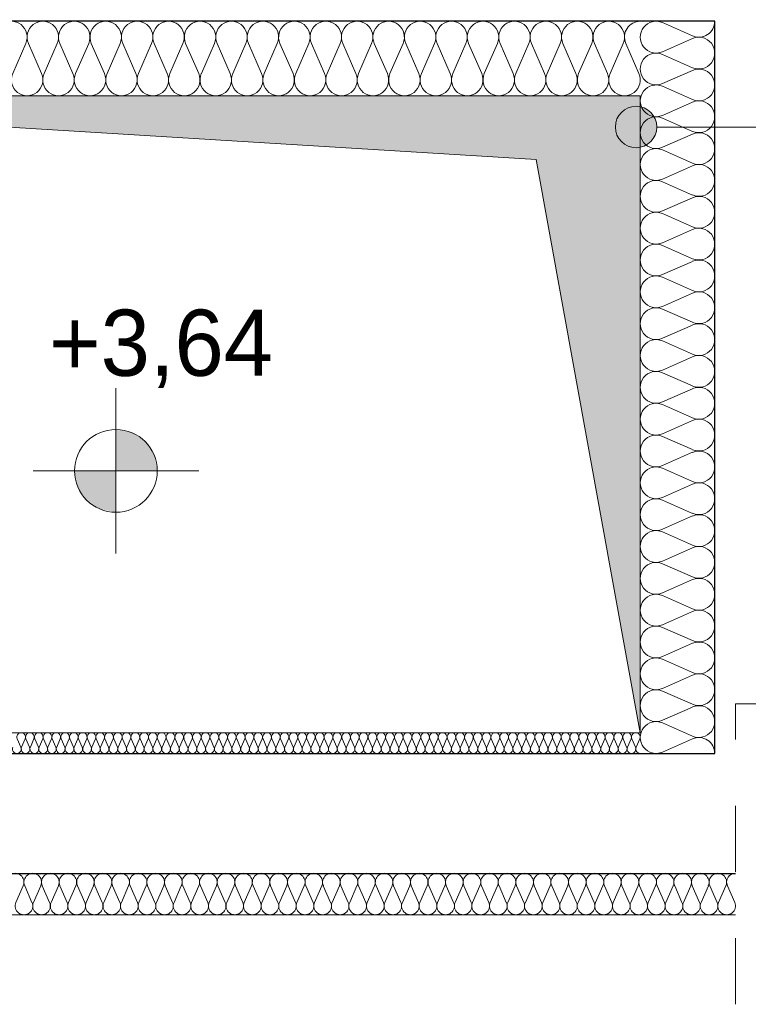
# Model space of a CAD drawing. Extents: x -497945 to -454853, y -17656 to 94650.
# Tile 37 of 62: x -488217 to -486457, y 70840 to 73221. Entities that reach past the tile are written whole.
import ezdxf

# ---------------------------------------------------------------- set-up
doc = ezdxf.new("R2010")
doc.units = 0
doc.header["$MEASUREMENT"] = 0
doc.linetypes.add('Przerywana', pattern=[320, 160, -160])
doc.layers.get('0').update_dxf_attribs({"color": 252})
for name, color, linetype in [('Arch ocieplenie', 252, 'Continuous'), ('Arch opisy', 252, 'Continuous'), ('Inwent Izolacje', 252, 'Continuous'), ('INWENT RZĘDNE', 252, 'Continuous')]:
    doc.layers.add(name, color=color, linetype=linetype)
for name, color, linetype, lineweight in [('Arch ocieplenie_Nr_Pióra__44', 252, 'Continuous', 13), ('Arch opisy_Nr_Pióra__21', 252, 'Continuous', 9), ('Arch stropy_Nr_Pióra__44', 252, 'Continuous', 13), ('arch wypelnienia_Nr_Pióra__2', 252, 'Continuous', 13), ('Inwent Izolacje_Nr_Pióra__2', 252, 'Continuous', 13), ('INWENT OPISY_Nr_Pióra__21', 252, 'Continuous', 9), ('INWENT RZĘDNE_Nr_Pióra__21', 252, 'Continuous', 9), ('INWENT STROPY_Nr_Pióra__21', 252, 'Continuous', 9), ('INWENT.ŚCIANY_Nr_Pióra__1', 252, 'Continuous', 25), ('INWENT.ŚCIANY_Nr_Pióra__3', 252, 'Continuous', 13)]:
    doc.layers.add(name, color=color, linetype=linetype, lineweight=lineweight)
doc.styles.add('GENERATED_STYLE_1', font='txt')

# ---------------------------------------------------------------- blocks, each defined once
blk = doc.blocks.new('Izolacja cieplna 14_115', base_point=(-487810.2, 60524.5))
at = {"layer": 'Arch ocieplenie_Nr_Pióra__44', "linetype": 'Continuous'}
for p, q in [((-489294.3, 60470.9), (-489325.9, 60398.2)), ((-489256.3, 60398.2), (-489287.9, 60470.9)), ((-489218.4, 60470.9), (-489250, 60398.2)), ((-489180.4, 60398.2), (-489212, 60470.9)), ((-489142.4, 60470.9), (-489174, 60398.2)), ((-489104.5, 60398.2), (-489136.1, 60470.9)), ((-489066.5, 60470.9), (-489098.1, 60398.2)), ((-489028.5, 60398.2), (-489060.1, 60470.9)), ((-488990.5, 60470.9), (-489022.1, 60398.2)), ((-488952.6, 60398.2), (-488984.2, 60470.9)), ((-488914.6, 60470.9), (-488946.2, 60398.2)), ((-488876.6, 60398.2), (-488908.2, 60470.9)), ((-488838.6, 60470.9), (-488870.2, 60398.2)), ((-488800.7, 60398.2), (-488832.3, 60470.9)), ((-488762.7, 60470.9), (-488794.3, 60398.2)), ((-488724.7, 60398.2), (-488756.3, 60470.9)), ((-488686.8, 60470.9), (-488718.3, 60398.2)), ((-488648.8, 60398.2), (-488680.4, 60470.9)), ((-488610.8, 60470.9), (-488642.4, 60398.2)), ((-488572.8, 60398.2), (-488604.4, 60470.9)), ((-488534.9, 60470.9), (-488566.5, 60398.2)), ((-488496.9, 60398.2), (-488528.5, 60470.9)), ((-488458.9, 60470.9), (-488490.5, 60398.2)), ((-488420.9, 60398.2), (-488452.5, 60470.9)), ((-488383, 60470.9), (-488414.6, 60398.2)), ((-488345, 60398.2), (-488376.6, 60470.9)), ((-488307, 60470.9), (-488338.6, 60398.2)), ((-488269.1, 60398.2), (-488300.6, 60470.9)), ((-488231.1, 60470.9), (-488262.7, 60398.2)), ((-488193.1, 60398.2), (-488224.7, 60470.9)), ((-488155.1, 60470.9), (-488186.7, 60398.2)), ((-488117.2, 60398.2), (-488148.8, 60470.9)), ((-488079.2, 60470.9), (-488110.8, 60398.2)), ((-488041.2, 60398.2), (-488072.8, 60470.9)), ((-488003.2, 60470.9), (-488034.8, 60398.2)), ((-487965.3, 60398.2), (-487996.9, 60470.9)), ((-487927.3, 60470.9), (-487958.9, 60398.2)), ((-487889.3, 60398.2), (-487920.9, 60470.9)), ((-487851.3, 60470.9), (-487882.9, 60398.2)), ((-487813.4, 60398.2), (-487845, 60470.9))]:
    blk.add_line(p, q, dxfattribs=at)
for centre, start_param, end_param in [((-489329.1, 60486.3), 1.158004, 5.125183), ((-489253.2, 60486.3), 1.158004, 5.125183), ((-489177.2, 60486.3), 1.158004, 5.125183), ((-489101.3, 60486.3), 1.158004, 5.125183), ((-489025.3, 60486.3), 1.158004, 5.125183), ((-488949.4, 60486.3), 1.158004, 5.125183), ((-488873.4, 60486.3), 1.158004, 5.125183), ((-488797.5, 60486.3), 1.158004, 5.125183), ((-488721.5, 60486.3), 1.158004, 5.125183), ((-488645.6, 60486.3), 1.158004, 5.125183), ((-488569.6, 60486.3), 1.158004, 5.125183), ((-488493.7, 60486.3), 1.158004, 5.125183), ((-488417.8, 60486.3), 1.158004, 5.125183), ((-488341.8, 60486.3), 1.158004, 5.125183), ((-488265.9, 60486.3), 1.158004, 5.125183), ((-488189.9, 60486.3), 1.158004, 5.125183), ((-488114, 60486.3), 1.158004, 5.125183), ((-488038, 60486.3), 1.158004, 5.125183), ((-487962.1, 60486.3), 1.158004, 5.125183), ((-487886.1, 60486.3), 1.158004, 5.125183), ((-487810.2, 60486.3), 3.141593, 5.125182), ((-489291.1, 60382.8), 4.299595, 8.266775), ((-489215.2, 60382.8), 4.299595, 8.266775), ((-489139.2, 60382.8), 4.299595, 8.266775), ((-489063.3, 60382.8), 4.299595, 8.266775), ((-488987.3, 60382.8), 4.299595, 8.266775), ((-488911.4, 60382.8), 4.299595, 8.266775), ((-488835.5, 60382.8), 4.299595, 8.266775), ((-488759.5, 60382.8), 4.299595, 8.266775), ((-488683.6, 60382.8), 4.299595, 8.266775), ((-488607.6, 60382.8), 4.299595, 8.266775), ((-488531.7, 60382.8), 4.299595, 8.266775), ((-488455.7, 60382.8), 4.299595, 8.266775), ((-488379.8, 60382.8), 4.299595, 8.266775), ((-488303.8, 60382.8), 4.299595, 8.266775), ((-488227.9, 60382.8), 4.299595, 8.266775), ((-488151.9, 60382.8), 4.299595, 8.266775), ((-488076, 60382.8), 4.299595, 8.266775), ((-488000.1, 60382.8), 4.299595, 8.266775), ((-487924.1, 60382.8), 4.299595, 8.266775), ((-487848.2, 60382.8), 4.299595, 8.266775)]:
    blk.add_ellipse(centre, major_axis=(0, -38.3), ratio=0.991926, start_param=start_param, end_param=end_param, dxfattribs=at)
blk = doc.blocks.new('Izolacja cieplna 14_117', base_point=(-487630.2, 58754.5))
at = {"layer": 'Arch ocieplenie_Nr_Pióra__44', "linetype": 'Continuous'}
for p, q in [((-487683.8, 60489.3), (-487756.6, 60521.3)), ((-487756.6, 60450.8), (-487683.8, 60482.8)), ((-487683.8, 60412.3), (-487756.6, 60444.3)), ((-487756.6, 60373.9), (-487683.8, 60405.9)), ((-487683.8, 60335.4), (-487756.6, 60367.4)), ((-487756.6, 60296.9), (-487683.8, 60328.9)), ((-487683.8, 60258.4), (-487756.6, 60290.4)), ((-487756.6, 60219.9), (-487683.8, 60252)), ((-487683.8, 60181.5), (-487756.6, 60213.5)), ((-487756.6, 60143), (-487683.8, 60175)), ((-487683.8, 60104.5), (-487756.6, 60136.5)), ((-487756.6, 60066), (-487683.8, 60098)), ((-487683.8, 60027.6), (-487756.6, 60059.6)), ((-487756.6, 59989.1), (-487683.8, 60021.1)), ((-487683.8, 59950.6), (-487756.6, 59982.6)), ((-487756.6, 59912.1), (-487683.8, 59944.1)), ((-487683.8, 59873.6), (-487756.6, 59905.7)), ((-487756.6, 59835.2), (-487683.8, 59867.2)), ((-487683.8, 59796.7), (-487756.6, 59828.7)), ((-487756.6, 59758.2), (-487683.8, 59790.2)), ((-487683.8, 59719.7), (-487756.6, 59751.7)), ((-487756.6, 59681.2), (-487683.8, 59713.3)), ((-487683.8, 59642.8), (-487756.6, 59674.8)), ((-487756.6, 59604.3), (-487683.8, 59636.3)), ((-487683.8, 59565.8), (-487756.6, 59597.8)), ((-487756.6, 59527.3), (-487683.8, 59559.3)), ((-487683.8, 59488.9), (-487756.6, 59520.9)), ((-487756.6, 59450.4), (-487683.8, 59482.4)), ((-487683.8, 59411.9), (-487756.6, 59443.9)), ((-487756.6, 59373.4), (-487683.8, 59405.4)), ((-487683.8, 59334.9), (-487756.6, 59367)), ((-487756.6, 59296.5), (-487683.8, 59328.5)), ((-487683.8, 59258), (-487756.6, 59290)), ((-487756.6, 59219.5), (-487683.8, 59251.5)), ((-487683.8, 59181), (-487756.6, 59213)), ((-487756.6, 59142.6), (-487683.8, 59174.6)), ((-487683.8, 59104.1), (-487756.6, 59136.1)), ((-487756.6, 59065.6), (-487683.8, 59097.6)), ((-487683.8, 59027.1), (-487756.6, 59059.1)), ((-487756.6, 58988.6), (-487683.8, 59020.7)), ((-487683.8, 58950.2), (-487756.6, 58982.2)), ((-487756.6, 58911.7), (-487683.8, 58943.7)), ((-487683.8, 58873.2), (-487756.6, 58905.2)), ((-487756.6, 58834.7), (-487683.8, 58866.7)), ((-487683.8, 58796.2), (-487756.6, 58828.3)), ((-487756.6, 58757.8), (-487683.8, 58789.8))]:
    blk.add_line(p, q, dxfattribs=at)
for centre, start_param, end_param in [((-487771.9, 60486.1), 5.870392, 9.837571), ((-487668.5, 60524.5), 2.7288, 4.712389), ((-487668.5, 60447.6), 2.7288, 6.695979), ((-487771.9, 60409.1), 5.870392, 9.837571), ((-487668.5, 60370.6), 2.7288, 6.695979), ((-487771.9, 60332.1), 5.870392, 9.837571), ((-487668.5, 60293.7), 2.7288, 6.695979), ((-487771.9, 60255.2), 5.870392, 9.837571), ((-487668.5, 60216.7), 2.7288, 6.695979), ((-487771.9, 60178.2), 5.870392, 9.837571), ((-487668.5, 60139.8), 2.7288, 6.695979), ((-487771.9, 60101.3), 5.870392, 9.837571), ((-487668.5, 60062.8), 2.7288, 6.695979), ((-487771.9, 60024.3), 5.870392, 9.837571), ((-487668.5, 59985.8), 2.7288, 6.695979), ((-487771.9, 59947.4), 5.870392, 9.837571), ((-487668.5, 59908.9), 2.7288, 6.695979), ((-487771.9, 59870.4), 5.870392, 9.837571), ((-487668.5, 59831.9), 2.7288, 6.695979), ((-487771.9, 59793.5), 5.870392, 9.837571), ((-487668.5, 59755), 2.7288, 6.695979), ((-487771.9, 59716.5), 5.870392, 9.837571), ((-487668.5, 59678), 2.7288, 6.695979), ((-487771.9, 59639.5), 5.870392, 9.837571), ((-487668.5, 59601.1), 2.7288, 6.695979), ((-487771.9, 59562.6), 5.870392, 9.837571), ((-487668.5, 59524.1), 2.7288, 6.695979), ((-487771.9, 59485.6), 5.870392, 9.837571), ((-487668.5, 59447.1), 2.7288, 6.695979), ((-487771.9, 59408.7), 5.870392, 9.837571), ((-487668.5, 59370.2), 2.7288, 6.695979), ((-487771.9, 59331.7), 5.870392, 9.837571), ((-487668.5, 59293.2), 2.7288, 6.695979), ((-487771.9, 59254.8), 5.870392, 9.837571), ((-487668.5, 59216.3), 2.7288, 6.695979), ((-487771.9, 59177.8), 5.870392, 9.837571), ((-487668.5, 59139.3), 2.7288, 6.695979), ((-487771.9, 59100.8), 5.870392, 9.837571), ((-487668.5, 59062.4), 2.7288, 6.695979), ((-487771.9, 59023.9), 5.870392, 9.837571), ((-487668.5, 58985.4), 2.7288, 6.695979), ((-487771.9, 58946.9), 5.870392, 9.837571), ((-487668.5, 58908.5), 2.7288, 6.695979), ((-487771.9, 58870), 5.870392, 9.837571), ((-487668.5, 58831.5), 2.7288, 6.695979), ((-487771.9, 58793), 5.870392, 9.837571), ((-487668.5, 58754.5), 4.712389, 6.695979)]:
    blk.add_ellipse(centre, major_axis=(0, 38.5), ratio=0.994901, start_param=start_param, end_param=end_param, dxfattribs=at)
blk = doc.blocks.new('Izolacja cieplna 14_123', base_point=(-489740.2, 58754.5))
at = {"layer": 'Arch ocieplenie_Nr_Pióra__44', "linetype": 'Continuous'}
for p, q in [((-489315.1, 58789.6), (-489306.3, 58769.4)), ((-489304.5, 58769.4), (-489295.7, 58789.6)), ((-489293.9, 58789.6), (-489285.1, 58769.4)), ((-489283.3, 58769.4), (-489274.5, 58789.6)), ((-489272.7, 58789.6), (-489263.9, 58769.4)), ((-489262.1, 58769.4), (-489253.3, 58789.6)), ((-489251.5, 58789.6), (-489242.7, 58769.4)), ((-489240.9, 58769.4), (-489232.1, 58789.6)), ((-489230.3, 58789.6), (-489221.5, 58769.4)), ((-489219.7, 58769.4), (-489210.9, 58789.6)), ((-489209.1, 58789.6), (-489200.3, 58769.4)), ((-489198.5, 58769.4), (-489189.6, 58789.6)), ((-489187.9, 58789.6), (-489179, 58769.4)), ((-489177.3, 58769.4), (-489168.4, 58789.6)), ((-489166.7, 58789.6), (-489157.8, 58769.4)), ((-489156.1, 58769.4), (-489147.2, 58789.6)), ((-489145.4, 58789.6), (-489136.6, 58769.4)), ((-489134.8, 58769.4), (-489126, 58789.6)), ((-489124.2, 58789.6), (-489115.4, 58769.4)), ((-489113.6, 58769.4), (-489104.8, 58789.6)), ((-489103, 58789.6), (-489094.2, 58769.4)), ((-489092.4, 58769.4), (-489083.6, 58789.6)), ((-489081.8, 58789.6), (-489073, 58769.4)), ((-489071.2, 58769.4), (-489062.4, 58789.6)), ((-489060.6, 58789.6), (-489051.8, 58769.4)), ((-489050, 58769.4), (-489041.2, 58789.6)), ((-489039.4, 58789.6), (-489030.6, 58769.4)), ((-489028.8, 58769.4), (-489020, 58789.6)), ((-489018.2, 58789.6), (-489009.4, 58769.4)), ((-489007.6, 58769.4), (-488998.8, 58789.6)), ((-488997, 58789.6), (-488988.2, 58769.4)), ((-488986.4, 58769.4), (-488977.6, 58789.6)), ((-488975.8, 58789.6), (-488967, 58769.4)), ((-488965.2, 58769.4), (-488956.4, 58789.6)), ((-488954.6, 58789.6), (-488945.7, 58769.4)), ((-488944, 58769.4), (-488935.1, 58789.6)), ((-488933.4, 58789.6), (-488924.5, 58769.4)), ((-488922.8, 58769.4), (-488913.9, 58789.6)), ((-488912.2, 58789.6), (-488903.3, 58769.4)), ((-488901.5, 58769.4), (-488892.7, 58789.6)), ((-488890.9, 58789.6), (-488882.1, 58769.4)), ((-488880.3, 58769.4), (-488871.5, 58789.6)), ((-488869.7, 58789.6), (-488860.9, 58769.4)), ((-488859.1, 58769.4), (-488850.3, 58789.6)), ((-488848.5, 58789.6), (-488839.7, 58769.4)), ((-488837.9, 58769.4), (-488829.1, 58789.6)), ((-488827.3, 58789.6), (-488818.5, 58769.4)), ((-488816.7, 58769.4), (-488807.9, 58789.6)), ((-488806.1, 58789.6), (-488797.3, 58769.4)), ((-488795.5, 58769.4), (-488786.7, 58789.6)), ((-488784.9, 58789.6), (-488776.1, 58769.4)), ((-488774.3, 58769.4), (-488765.5, 58789.6)), ((-488763.7, 58789.6), (-488754.9, 58769.4)), ((-488753.1, 58769.4), (-488744.3, 58789.6)), ((-488742.5, 58789.6), (-488733.7, 58769.4)), ((-488731.9, 58769.4), (-488723.1, 58789.6)), ((-488721.3, 58789.6), (-488712.5, 58769.4)), ((-488710.7, 58769.4), (-488701.8, 58789.6)), ((-488700.1, 58789.6), (-488691.2, 58769.4)), ((-488689.5, 58769.4), (-488680.6, 58789.6)), ((-488678.9, 58789.6), (-488670, 58769.4)), ((-488668.3, 58769.4), (-488659.4, 58789.6)), ((-488657.6, 58789.6), (-488648.8, 58769.4)), ((-488647, 58769.4), (-488638.2, 58789.6)), ((-488636.4, 58789.6), (-488627.6, 58769.4)), ((-488625.8, 58769.4), (-488617, 58789.6)), ((-488615.2, 58789.6), (-488606.4, 58769.4)), ((-488604.6, 58769.4), (-488595.8, 58789.6)), ((-488594, 58789.6), (-488585.2, 58769.4)), ((-488583.4, 58769.4), (-488574.6, 58789.6)), ((-488572.8, 58789.6), (-488564, 58769.4)), ((-488562.2, 58769.4), (-488553.4, 58789.6)), ((-488551.6, 58789.6), (-488542.8, 58769.4)), ((-488541, 58769.4), (-488532.2, 58789.6)), ((-488530.4, 58789.6), (-488521.6, 58769.4)), ((-488519.8, 58769.4), (-488511, 58789.6)), ((-488509.2, 58789.6), (-488500.4, 58769.4)), ((-488498.6, 58769.4), (-488489.8, 58789.6)), ((-488488, 58789.6), (-488479.2, 58769.4)), ((-488477.4, 58769.4), (-488468.6, 58789.6)), ((-488466.8, 58789.6), (-488457.9, 58769.4)), ((-488456.2, 58769.4), (-488447.3, 58789.6)), ((-488445.6, 58789.6), (-488436.7, 58769.4)), ((-488435, 58769.4), (-488426.1, 58789.6)), ((-488424.4, 58789.6), (-488415.5, 58769.4)), ((-488413.7, 58769.4), (-488404.9, 58789.6)), ((-488403.1, 58789.6), (-488394.3, 58769.4)), ((-488392.5, 58769.4), (-488383.7, 58789.6)), ((-488381.9, 58789.6), (-488373.1, 58769.4)), ((-488371.3, 58769.4), (-488362.5, 58789.6)), ((-488360.7, 58789.6), (-488351.9, 58769.4)), ((-488350.1, 58769.4), (-488341.3, 58789.6)), ((-488339.5, 58789.6), (-488330.7, 58769.4)), ((-488328.9, 58769.4), (-488320.1, 58789.6)), ((-488318.3, 58789.6), (-488309.5, 58769.4)), ((-488307.7, 58769.4), (-488298.9, 58789.6)), ((-488297.1, 58789.6), (-488288.3, 58769.4)), ((-488286.5, 58769.4), (-488277.7, 58789.6)), ((-488275.9, 58789.6), (-488267.1, 58769.4)), ((-488265.3, 58769.4), (-488256.5, 58789.6)), ((-488254.7, 58789.6), (-488245.9, 58769.4)), ((-488244.1, 58769.4), (-488235.3, 58789.6)), ((-488233.5, 58789.6), (-488224.7, 58769.4)), ((-488222.9, 58769.4), (-488214, 58789.6)), ((-488212.3, 58789.6), (-488203.4, 58769.4)), ((-488201.7, 58769.4), (-488192.8, 58789.6)), ((-488191.1, 58789.6), (-488182.2, 58769.4)), ((-488180.5, 58769.4), (-488171.6, 58789.6)), ((-488169.8, 58789.6), (-488161, 58769.4)), ((-488159.2, 58769.4), (-488150.4, 58789.6)), ((-488148.6, 58789.6), (-488139.8, 58769.4)), ((-488138, 58769.4), (-488129.2, 58789.6)), ((-488127.4, 58789.6), (-488118.6, 58769.4)), ((-488116.8, 58769.4), (-488108, 58789.6)), ((-488106.2, 58789.6), (-488097.4, 58769.4)), ((-488095.6, 58769.4), (-488086.8, 58789.6)), ((-488085, 58789.6), (-488076.2, 58769.4)), ((-488074.4, 58769.4), (-488065.6, 58789.6)), ((-488063.8, 58789.6), (-488055, 58769.4)), ((-488053.2, 58769.4), (-488044.4, 58789.6)), ((-488042.6, 58789.6), (-488033.8, 58769.4)), ((-488032, 58769.4), (-488023.2, 58789.6)), ((-488021.4, 58789.6), (-488012.6, 58769.4)), ((-488010.8, 58769.4), (-488002, 58789.6)), ((-488000.2, 58789.6), (-487991.4, 58769.4)), ((-487989.6, 58769.4), (-487980.7, 58789.6)), ((-487979, 58789.6), (-487970.1, 58769.4)), ((-487968.4, 58769.4), (-487959.5, 58789.6)), ((-487957.8, 58789.6), (-487948.9, 58769.4)), ((-487947.2, 58769.4), (-487938.3, 58789.6)), ((-487936.6, 58789.6), (-487927.7, 58769.4)), ((-487925.9, 58769.4), (-487917.1, 58789.6)), ((-487915.3, 58789.6), (-487906.5, 58769.4)), ((-487904.7, 58769.4), (-487895.9, 58789.6)), ((-487894.1, 58789.6), (-487885.3, 58769.4)), ((-487883.5, 58769.4), (-487874.7, 58789.6)), ((-487872.9, 58789.6), (-487864.1, 58769.4)), ((-487862.3, 58769.4), (-487853.5, 58789.6)), ((-487851.7, 58789.6), (-487842.9, 58769.4)), ((-487841.1, 58769.4), (-487832.3, 58789.6)), ((-487830.5, 58789.6), (-487821.7, 58769.4)), ((-487819.9, 58769.4), (-487811.1, 58789.6))]:
    blk.add_line(p, q, dxfattribs=at)
for centre, start_param, end_param in [((-489305.4, 58793.9), 4.299595, 8.266775), ((-489284.2, 58793.9), 4.299595, 8.266775), ((-489263, 58793.9), 4.299595, 8.266775), ((-489241.8, 58793.9), 4.299595, 8.266775), ((-489220.6, 58793.9), 4.299595, 8.266775), ((-489199.4, 58793.9), 4.299595, 8.266775), ((-489178.2, 58793.9), 4.299595, 8.266775), ((-489156.9, 58793.9), 4.299595, 8.266775), ((-489135.7, 58793.9), 4.299595, 8.266775), ((-489114.5, 58793.9), 4.299595, 8.266775), ((-489093.3, 58793.9), 4.299595, 8.266775), ((-489072.1, 58793.9), 4.299595, 8.266775), ((-489050.9, 58793.9), 4.299595, 8.266775), ((-489029.7, 58793.9), 4.299595, 8.266775), ((-489008.5, 58793.9), 4.299595, 8.266775), ((-488987.3, 58793.9), 4.299595, 8.266775), ((-488966.1, 58793.9), 4.299595, 8.266775), ((-488944.9, 58793.9), 4.299595, 8.266775), ((-488923.6, 58793.9), 4.299595, 8.266775), ((-488902.4, 58793.9), 4.299595, 8.266775), ((-488881.2, 58793.9), 4.299595, 8.266775), ((-488860, 58793.9), 4.299595, 8.266775), ((-488838.8, 58793.9), 4.299595, 8.266775), ((-488817.6, 58793.9), 4.299595, 8.266775), ((-488796.4, 58793.9), 4.299595, 8.266775), ((-488775.2, 58793.9), 4.299595, 8.266775), ((-488754, 58793.9), 4.299595, 8.266775), ((-488732.8, 58793.9), 4.299595, 8.266775), ((-488711.6, 58793.9), 4.299595, 8.266775), ((-488690.4, 58793.9), 4.299595, 8.266775), ((-488669.1, 58793.9), 4.299595, 8.266775), ((-488647.9, 58793.9), 4.299595, 8.266775), ((-488626.7, 58793.9), 4.299595, 8.266775), ((-488605.5, 58793.9), 4.299595, 8.266775), ((-488584.3, 58793.9), 4.299595, 8.266775), ((-488563.1, 58793.9), 4.299595, 8.266775), ((-488541.9, 58793.9), 4.299595, 8.266775), ((-488520.7, 58793.9), 4.299595, 8.266775), ((-488499.5, 58793.9), 4.299595, 8.266775), ((-488478.3, 58793.9), 4.299595, 8.266775), ((-488457.1, 58793.9), 4.299595, 8.266775), ((-488435.8, 58793.9), 4.299595, 8.266775), ((-488414.6, 58793.9), 4.299595, 8.266775), ((-488393.4, 58793.9), 4.299595, 8.266775), ((-488372.2, 58793.9), 4.299595, 8.266775), ((-488351, 58793.9), 4.299595, 8.266775), ((-488329.8, 58793.9), 4.299595, 8.266775), ((-488308.6, 58793.9), 4.299595, 8.266775), ((-488287.4, 58793.9), 4.299595, 8.266775), ((-488266.2, 58793.9), 4.299595, 8.266775), ((-488245, 58793.9), 4.299595, 8.266775), ((-488223.8, 58793.9), 4.299595, 8.266775), ((-488202.6, 58793.9), 4.299595, 8.266775), ((-488181.3, 58793.9), 4.299595, 8.266775), ((-488160.1, 58793.9), 4.299595, 8.266775), ((-488138.9, 58793.9), 4.299595, 8.266775), ((-488117.7, 58793.9), 4.299595, 8.266775), ((-488096.5, 58793.9), 4.299595, 8.266775), ((-488075.3, 58793.9), 4.299595, 8.266775), ((-488054.1, 58793.9), 4.299595, 8.266775), ((-488032.9, 58793.9), 4.299595, 8.266775), ((-488011.7, 58793.9), 4.299595, 8.266775), ((-487990.5, 58793.9), 4.299595, 8.266775), ((-487969.3, 58793.9), 4.299595, 8.266775), ((-487948, 58793.9), 4.299595, 8.266775), ((-487926.8, 58793.9), 4.299595, 8.266775), ((-487905.6, 58793.9), 4.299595, 8.266775), ((-487884.4, 58793.9), 4.299595, 8.266775), ((-487863.2, 58793.9), 4.299595, 8.266775), ((-487842, 58793.9), 4.299595, 8.266775), ((-487820.8, 58793.9), 4.299595, 8.266775), ((-489316, 58765.2), 1.158004, 5.125183), ((-489294.8, 58765.2), 1.158004, 5.125183), ((-489273.6, 58765.2), 1.158004, 5.125183), ((-489252.4, 58765.2), 1.158004, 5.125183), ((-489231.2, 58765.2), 1.158004, 5.125183), ((-489210, 58765.2), 1.158004, 5.125183), ((-489188.8, 58765.2), 1.158004, 5.125183), ((-489167.5, 58765.2), 1.158004, 5.125183), ((-489146.3, 58765.2), 1.158004, 5.125183), ((-489125.1, 58765.2), 1.158004, 5.125183), ((-489103.9, 58765.2), 1.158004, 5.125183), ((-489082.7, 58765.2), 1.158004, 5.125183), ((-489061.5, 58765.2), 1.158004, 5.125183), ((-489040.3, 58765.2), 1.158004, 5.125183), ((-489019.1, 58765.2), 1.158004, 5.125183), ((-488997.9, 58765.2), 1.158004, 5.125183), ((-488976.7, 58765.2), 1.158004, 5.125183), ((-488955.5, 58765.2), 1.158004, 5.125183), ((-488934.3, 58765.2), 1.158004, 5.125183), ((-488913, 58765.2), 1.158004, 5.125183), ((-488891.8, 58765.2), 1.158004, 5.125183), ((-488870.6, 58765.2), 1.158004, 5.125183), ((-488849.4, 58765.2), 1.158004, 5.125183), ((-488828.2, 58765.2), 1.158004, 5.125183), ((-488807, 58765.2), 1.158004, 5.125183), ((-488785.8, 58765.2), 1.158004, 5.125183), ((-488764.6, 58765.2), 1.158004, 5.125183), ((-488743.4, 58765.2), 1.158004, 5.125183), ((-488722.2, 58765.2), 1.158004, 5.125183), ((-488701, 58765.2), 1.158004, 5.125183), ((-488679.7, 58765.2), 1.158004, 5.125183), ((-488658.5, 58765.2), 1.158004, 5.125183), ((-488637.3, 58765.2), 1.158004, 5.125183), ((-488616.1, 58765.2), 1.158004, 5.125183), ((-488594.9, 58765.2), 1.158004, 5.125183), ((-488573.7, 58765.2), 1.158004, 5.125183), ((-488552.5, 58765.2), 1.158004, 5.125183), ((-488531.3, 58765.2), 1.158004, 5.125183), ((-488510.1, 58765.2), 1.158004, 5.125183), ((-488488.9, 58765.2), 1.158004, 5.125183), ((-488467.7, 58765.2), 1.158004, 5.125183), ((-488446.5, 58765.2), 1.158004, 5.125183), ((-488425.2, 58765.2), 1.158004, 5.125183), ((-488404, 58765.2), 1.158004, 5.125183), ((-488382.8, 58765.2), 1.158004, 5.125183), ((-488361.6, 58765.2), 1.158004, 5.125183), ((-488340.4, 58765.2), 1.158004, 5.125183), ((-488319.2, 58765.2), 1.158004, 5.125183), ((-488298, 58765.2), 1.158004, 5.125183), ((-488276.8, 58765.2), 1.158004, 5.125183), ((-488255.6, 58765.2), 1.158004, 5.125183), ((-488234.4, 58765.2), 1.158004, 5.125183), ((-488213.2, 58765.2), 1.158004, 5.125183), ((-488191.9, 58765.2), 1.158004, 5.125183), ((-488170.7, 58765.2), 1.158004, 5.125183), ((-488149.5, 58765.2), 1.158004, 5.125183), ((-488128.3, 58765.2), 1.158004, 5.125183), ((-488107.1, 58765.2), 1.158004, 5.125183), ((-488085.9, 58765.2), 1.158004, 5.125183), ((-488064.7, 58765.2), 1.158004, 5.125183), ((-488043.5, 58765.2), 1.158004, 5.125183), ((-488022.3, 58765.2), 1.158004, 5.125183), ((-488001.1, 58765.2), 1.158004, 5.125183), ((-487979.9, 58765.2), 1.158004, 5.125183), ((-487958.7, 58765.2), 1.158004, 5.125183), ((-487937.4, 58765.2), 1.158004, 5.125183), ((-487916.2, 58765.2), 1.158004, 5.125183), ((-487895, 58765.2), 1.158004, 5.125183), ((-487873.8, 58765.2), 1.158004, 5.125183), ((-487852.6, 58765.2), 1.158004, 5.125183), ((-487831.4, 58765.2), 1.158004, 5.125183), ((-487810.2, 58765.2), 1.158004, 3.141593)]:
    blk.add_ellipse(centre, major_axis=(0, 10.6), ratio=0.997223, start_param=start_param, end_param=end_param, dxfattribs=at)
blk = doc.blocks.new('Izolacja cieplna 14_198', base_point=(-490720.2, 58464.5))
at = {"layer": 'Inwent Izolacje_Nr_Pióra__2', "linetype": 'Continuous'}
for p, q in [((-489318.1, 58394.3), (-489300.5, 58434.7)), ((-489296.9, 58434.7), (-489279.3, 58394.3)), ((-489275.7, 58394.3), (-489258, 58434.7)), ((-489254.5, 58434.7), (-489236.8, 58394.3)), ((-489233.3, 58394.3), (-489215.6, 58434.7)), ((-489212.1, 58434.7), (-489194.4, 58394.3)), ((-489190.8, 58394.3), (-489173.2, 58434.7)), ((-489169.6, 58434.7), (-489152, 58394.3)), ((-489148.4, 58394.3), (-489130.8, 58434.7)), ((-489127.2, 58434.7), (-489109.5, 58394.3)), ((-489106, 58394.3), (-489088.3, 58434.7)), ((-489084.8, 58434.7), (-489067.1, 58394.3)), ((-489063.5, 58394.3), (-489045.9, 58434.7)), ((-489042.3, 58434.7), (-489024.7, 58394.3)), ((-489021.1, 58394.3), (-489003.5, 58434.7)), ((-488999.9, 58434.7), (-488982.2, 58394.3)), ((-488978.7, 58394.3), (-488961, 58434.7)), ((-488957.5, 58434.7), (-488939.8, 58394.3)), ((-488936.2, 58394.3), (-488918.6, 58434.7)), ((-488915, 58434.7), (-488897.4, 58394.3)), ((-488893.8, 58394.3), (-488876.2, 58434.7)), ((-488872.6, 58434.7), (-488854.9, 58394.3)), ((-488851.4, 58394.3), (-488833.7, 58434.7)), ((-488830.2, 58434.7), (-488812.5, 58394.3)), ((-488808.9, 58394.3), (-488791.3, 58434.7)), ((-488787.7, 58434.7), (-488770.1, 58394.3)), ((-488766.5, 58394.3), (-488748.9, 58434.7)), ((-488745.3, 58434.7), (-488727.6, 58394.3)), ((-488724.1, 58394.3), (-488706.4, 58434.7)), ((-488702.9, 58434.7), (-488685.2, 58394.3)), ((-488681.6, 58394.3), (-488664, 58434.7)), ((-488660.4, 58434.7), (-488642.8, 58394.3)), ((-488639.2, 58394.3), (-488621.6, 58434.7)), ((-488618, 58434.7), (-488600.3, 58394.3)), ((-488596.8, 58394.3), (-488579.1, 58434.7)), ((-488575.6, 58434.7), (-488557.9, 58394.3)), ((-488554.3, 58394.3), (-488536.7, 58434.7)), ((-488533.1, 58434.7), (-488515.5, 58394.3)), ((-488511.9, 58394.3), (-488494.3, 58434.7)), ((-488490.7, 58434.7), (-488473, 58394.3)), ((-488469.5, 58394.3), (-488451.8, 58434.7)), ((-488448.3, 58434.7), (-488430.6, 58394.3)), ((-488427.1, 58394.3), (-488409.4, 58434.7)), ((-488405.8, 58434.7), (-488388.2, 58394.3)), ((-488384.6, 58394.3), (-488367, 58434.7)), ((-488363.4, 58434.7), (-488345.8, 58394.3)), ((-488342.2, 58394.3), (-488324.5, 58434.7)), ((-488321, 58434.7), (-488303.3, 58394.3)), ((-488299.8, 58394.3), (-488282.1, 58434.7)), ((-488278.5, 58434.7), (-488260.9, 58394.3)), ((-488257.3, 58394.3), (-488239.7, 58434.7)), ((-488236.1, 58434.7), (-488218.5, 58394.3)), ((-488214.9, 58394.3), (-488197.2, 58434.7)), ((-488193.7, 58434.7), (-488176, 58394.3)), ((-488172.5, 58394.3), (-488154.8, 58434.7)), ((-488151.2, 58434.7), (-488133.6, 58394.3)), ((-488130, 58394.3), (-488112.4, 58434.7)), ((-488108.8, 58434.7), (-488091.2, 58394.3)), ((-488087.6, 58394.3), (-488069.9, 58434.7)), ((-488066.4, 58434.7), (-488048.7, 58394.3)), ((-488045.2, 58394.3), (-488027.5, 58434.7)), ((-488023.9, 58434.7), (-488006.3, 58394.3)), ((-488002.7, 58394.3), (-487985.1, 58434.7)), ((-487981.5, 58434.7), (-487963.9, 58394.3)), ((-487960.3, 58394.3), (-487942.6, 58434.7)), ((-487939.1, 58434.7), (-487921.4, 58394.3)), ((-487917.9, 58394.3), (-487900.2, 58434.7)), ((-487896.6, 58434.7), (-487879, 58394.3)), ((-487875.4, 58394.3), (-487857.8, 58434.7)), ((-487854.2, 58434.7), (-487836.6, 58394.3)), ((-487833, 58394.3), (-487815.3, 58434.7)), ((-487811.8, 58434.7), (-487794.1, 58394.3)), ((-487790.6, 58394.3), (-487772.9, 58434.7)), ((-487769.4, 58434.7), (-487751.7, 58394.3)), ((-487748.1, 58394.3), (-487730.5, 58434.7)), ((-487726.9, 58434.7), (-487709.3, 58394.3)), ((-487705.7, 58394.3), (-487688, 58434.7)), ((-487684.5, 58434.7), (-487666.8, 58394.3)), ((-487663.3, 58394.3), (-487645.6, 58434.7)), ((-487642.1, 58434.7), (-487624.4, 58394.3)), ((-487620.8, 58394.3), (-487603.2, 58434.7)), ((-487599.6, 58434.7), (-487582, 58394.3))]:
    blk.add_line(p, q, dxfattribs=at)
for centre, start_param, end_param in [((-489319.9, 58443.3), 4.299595, 8.266774), ((-489277.5, 58443.3), 4.299595, 8.266774), ((-489235.1, 58443.3), 4.299595, 8.266774), ((-489192.6, 58443.3), 4.299595, 8.266774), ((-489150.2, 58443.3), 4.299595, 8.266774), ((-489107.8, 58443.3), 4.299595, 8.266774), ((-489065.3, 58443.3), 4.299595, 8.266774), ((-489022.9, 58443.3), 4.299595, 8.266774), ((-488980.5, 58443.3), 4.299595, 8.266774), ((-488938, 58443.3), 4.299595, 8.266774), ((-488895.6, 58443.3), 4.299595, 8.266774), ((-488853.2, 58443.3), 4.299595, 8.266774), ((-488810.7, 58443.3), 4.299595, 8.266774), ((-488768.3, 58443.3), 4.299595, 8.266774), ((-488725.9, 58443.3), 4.299595, 8.266774), ((-488683.4, 58443.3), 4.299595, 8.266774), ((-488641, 58443.3), 4.299595, 8.266774), ((-488598.6, 58443.3), 4.299595, 8.266774), ((-488556.1, 58443.3), 4.299595, 8.266774), ((-488513.7, 58443.3), 4.299595, 8.266774), ((-488471.3, 58443.3), 4.299595, 8.266774), ((-488428.8, 58443.3), 4.299595, 8.266774), ((-488386.4, 58443.3), 4.299595, 8.266774), ((-488344, 58443.3), 4.299595, 8.266774), ((-488301.5, 58443.3), 4.299595, 8.266774), ((-488259.1, 58443.3), 4.299595, 8.266774), ((-488216.7, 58443.3), 4.299595, 8.266774), ((-488174.2, 58443.3), 4.299595, 8.266774), ((-488131.8, 58443.3), 4.299595, 8.266774), ((-488089.4, 58443.3), 4.299595, 8.266774), ((-488046.9, 58443.3), 4.299595, 8.266774), ((-488004.5, 58443.3), 4.299595, 8.266774), ((-487962.1, 58443.3), 4.299595, 8.266774), ((-487919.6, 58443.3), 4.299595, 8.266774), ((-487877.2, 58443.3), 4.299595, 8.266774), ((-487834.8, 58443.3), 4.299595, 8.266774), ((-487792.3, 58443.3), 4.299595, 8.266774), ((-487749.9, 58443.3), 4.299595, 8.266774), ((-487707.5, 58443.3), 4.299595, 8.266774), ((-487665.1, 58443.3), 4.299595, 8.266774), ((-487622.6, 58443.3), 4.299595, 8.266774), ((-487580.2, 58443.3), 0, 1.983589), ((-489298.7, 58385.8), 1.158003, 5.125183), ((-489256.3, 58385.8), 1.158003, 5.125183), ((-489213.8, 58385.8), 1.158003, 5.125183), ((-489171.4, 58385.8), 1.158003, 5.125183), ((-489129, 58385.8), 1.158003, 5.125183), ((-489086.5, 58385.8), 1.158003, 5.125183), ((-489044.1, 58385.8), 1.158003, 5.125183), ((-489001.7, 58385.8), 1.158003, 5.125183), ((-488959.2, 58385.8), 1.158003, 5.125183), ((-488916.8, 58385.8), 1.158003, 5.125183), ((-488874.4, 58385.8), 1.158003, 5.125183), ((-488831.9, 58385.8), 1.158003, 5.125183), ((-488789.5, 58385.8), 1.158003, 5.125183), ((-488747.1, 58385.8), 1.158003, 5.125183), ((-488704.6, 58385.8), 1.158003, 5.125183), ((-488662.2, 58385.8), 1.158003, 5.125183), ((-488619.8, 58385.8), 1.158003, 5.125183), ((-488577.3, 58385.8), 1.158003, 5.125183), ((-488534.9, 58385.8), 1.158003, 5.125183), ((-488492.5, 58385.8), 1.158003, 5.125183), ((-488450.1, 58385.8), 1.158003, 5.125183), ((-488407.6, 58385.8), 1.158003, 5.125183), ((-488365.2, 58385.8), 1.158003, 5.125183), ((-488322.8, 58385.8), 1.158003, 5.125183), ((-488280.3, 58385.8), 1.158003, 5.125183), ((-488237.9, 58385.8), 1.158003, 5.125183), ((-488195.5, 58385.8), 1.158003, 5.125183), ((-488153, 58385.8), 1.158003, 5.125183), ((-488110.6, 58385.8), 1.158003, 5.125183), ((-488068.2, 58385.8), 1.158003, 5.125183), ((-488025.7, 58385.8), 1.158003, 5.125183), ((-487983.3, 58385.8), 1.158003, 5.125183), ((-487940.9, 58385.8), 1.158003, 5.125183), ((-487898.4, 58385.8), 1.158003, 5.125183), ((-487856, 58385.8), 1.158003, 5.125183), ((-487813.6, 58385.8), 1.158003, 5.125183), ((-487771.1, 58385.8), 1.158003, 5.125183), ((-487728.7, 58385.8), 1.158003, 5.125183), ((-487686.3, 58385.8), 1.158003, 5.125183), ((-487643.8, 58385.8), 1.158003, 5.125183), ((-487601.4, 58385.8), 1.158003, 5.125183)]:
    blk.add_ellipse(centre, major_axis=(0, 21.3), ratio=0.997574, start_param=start_param, end_param=end_param, dxfattribs=at)
blk = doc.blocks.new('Koty wysokościowe_97', base_point=(-489076.6, 59437.6))
at = {"layer": 'INWENT RZĘDNE_Nr_Pióra__21', "linetype": 'Continuous'}
for points in [[(-489076.6, 59437.6), (-488976.6, 59437.6), (-488984.2, 59475.9), (-489005.9, 59508.3), (-489038.4, 59530), (-489076.6, 59537.6)], [(-489076.6, 59437.6), (-489176.6, 59437.6), (-489169, 59399.3), (-489147.3, 59366.9), (-489114.9, 59345.2), (-489076.6, 59337.6)]]:
    blk.add_hatch(color=256, dxfattribs=at).paths.add_polyline_path(points, flags=0)
for p, q in [((-489076.6, 59237.6), (-489076.6, 59637.6)), ((-489276.6, 59437.6), (-488876.6, 59437.6))]:
    blk.add_line(p, q, dxfattribs=at)
blk.add_circle((-489076.6, 59437.6), 100, dxfattribs=at)
at = {"layer": 'INWENT RZĘDNE_Nr_Pióra__21', "insert": (-489238.4, 59637.6), "char_height": 160, "attachment_point": 7, "style": 'GENERATED_STYLE_1'}
blk.add_mtext('{+3,64}', dxfattribs=at)
blk = doc.blocks.new('Linia_165', base_point=(-487820.2, 60269))
at = {"layer": 'Arch opisy_Nr_Pióra__21', "linetype": 'Continuous'}
for points in [[(-487770.2, 60269), (-487774, 60288.1), (-487784.8, 60304.3), (-487801.1, 60315.2), (-487820.2, 60319), (-487839.3, 60315.2), (-487855.5, 60304.3), (-487866.4, 60288.1), (-487870.2, 60269), (-487866.4, 60249.8), (-487855.5, 60233.6), (-487839.3, 60222.8), (-487820.2, 60219), (-487801.1, 60222.8), (-487784.8, 60233.6), (-487774, 60249.8)], [(-487310.2, 60269), (-487314, 60288.1), (-487324.8, 60304.3), (-487341.1, 60315.2), (-487360.2, 60319), (-487379.3, 60315.2), (-487395.5, 60304.3), (-487406.4, 60288.1), (-487410.2, 60269), (-487406.4, 60249.8), (-487395.5, 60233.6), (-487379.3, 60222.8), (-487360.2, 60219), (-487341.1, 60222.8), (-487324.8, 60233.6), (-487314, 60249.8)]]:
    blk.add_hatch(color=256, dxfattribs=at).paths.add_polyline_path(points, flags=0)
blk.add_line((-487770.2, 60269), (-487410.2, 60269), dxfattribs=at)
for centre in [(-487820.2, 60269), (-487360.2, 60269)]:
    blk.add_circle(centre, 50, dxfattribs=at)
blk = doc.blocks.new('A$C685E8C06')
at = {"layer": 'arch wypelnienia_Nr_Pióra__2', "linetype": 'Continuous', "lineweight": 0}
blk.add_hatch(color=252, dxfattribs=at).paths.add_polyline_path([(4058.5, -93.8), (4310, -1480), (4310, 60), (1550, 60)], flags=0)
at = {"layer": 'Arch stropy_Nr_Pióra__44', "color": 252, "linetype": 'Continuous'}
for p, q in [((4310, 60), (1550, 60)), ((4310, -1480), (4310, 60)), ((2380, -1480), (4310, -1480))]:
    blk.add_line(p, q, dxfattribs=at)
at = {"layer": 'INWENT OPISY_Nr_Pióra__21', "color": 252, "linetype": 'Przerywana'}
for p, q in [((4540, -2136.6), (4540, -1410)), ((4540, -1410), (4804.6, -1410))]:
    blk.add_line(p, q, dxfattribs=at)
at = {"layer": 'INWENT STROPY_Nr_Pióra__21', "color": 252, "linetype": 'Continuous'}
for p, q in [((4058.5, -93.8), (1550, 60)), ((4310, -1480), (4058.5, -93.8))]:
    blk.add_line(p, q, dxfattribs=at)
at = {"layer": 'INWENT.ŚCIANY_Nr_Pióra__1', "color": 252, "linetype": 'Continuous'}
for p, q in [((4490, 240), (1500, 240)), ((4490, -1530), (4490, 240)), ((2330, -1530), (4490, -1530)), ((1400, -1820), (4540, -1820))]:
    blk.add_line(p, q, dxfattribs=at)
at = {"layer": 'INWENT.ŚCIANY_Nr_Pióra__3', "color": 252, "linetype": 'Continuous'}
blk.add_line((1400, -1920), (4540, -1920), dxfattribs=at)
at = {"layer": 'Arch ocieplenie', "color": 252, "linetype": 'Continuous', "lineweight": 13}
for name, p in [('Izolacja cieplna 14_115', (4310, 240)), ('Izolacja cieplna 14_117', (4490, -1530)), ('Izolacja cieplna 14_123', (2380, -1530))]:
    blk.add_blockref(name, p, dxfattribs=at)
at = {"layer": 'Arch opisy', "color": 252, "linetype": 'Continuous'}
blk.add_blockref('Linia_165', (4300, -15.6), dxfattribs=at)
at = {"layer": 'Inwent Izolacje', "color": 252, "linetype": 'Continuous', "lineweight": 13}
blk.add_blockref('Izolacja cieplna 14_198', (1400, -1820), dxfattribs=at)
at = {"layer": 'INWENT RZĘDNE', "color": 252}
blk.add_blockref('Koty wysokościowe_97', (3043.6, -846.9), dxfattribs=at)

msp = doc.modelspace()

# ---------------------------------------------------------------- block references
msp.add_blockref('A$C685E8C06', (-491028.3, 72976.9))

doc.saveas('drawing.dxf')
